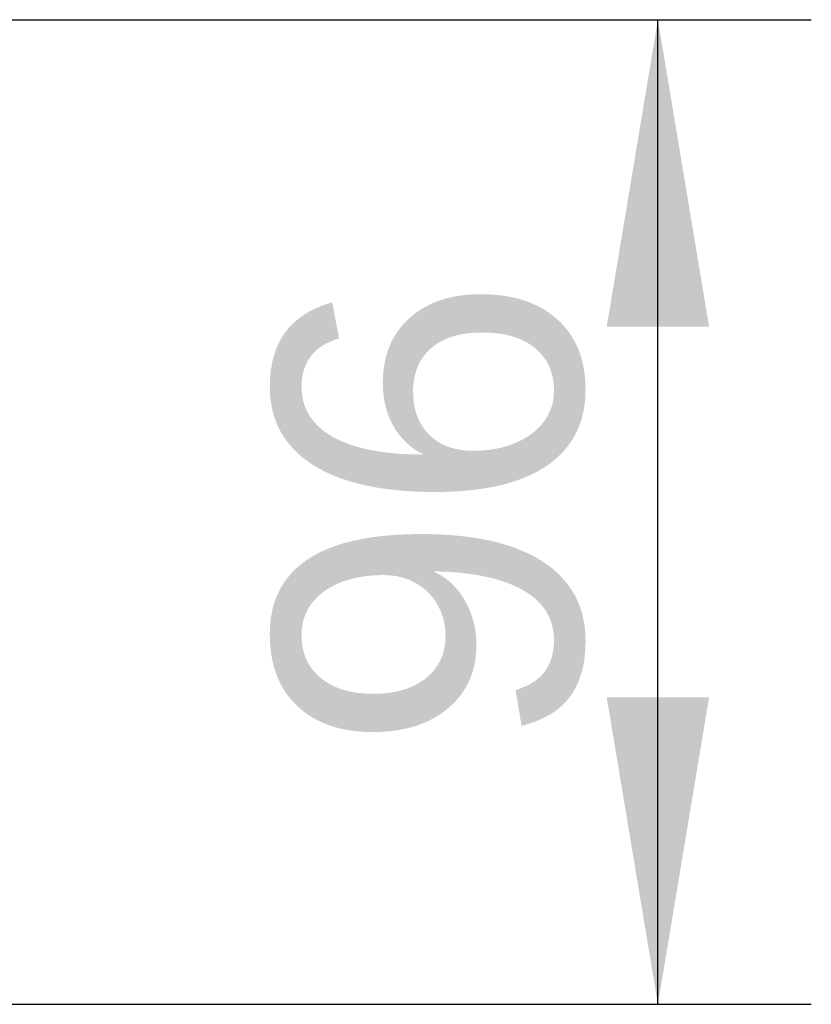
# Model space of a CAD drawing. Header units: millimetres. Extents: x 0 to 287, y 0 to 200.
# Tile 38 of 63: x 177 to 185, y 119 to 129. Entities that reach past the tile are written whole.
import ezdxf
from ezdxf.enums import TextEntityAlignment as Align

# ---------------------------------------------------------------- set-up
doc = ezdxf.new("R2010")
doc.units = ezdxf.units.MM
doc.layers.add('Défaut', color=7, linetype='Continuous')
doc.styles.add('SEACAD_Arial', font='arial.ttf')
doc.dimstyles.new('ISO', dxfattribs={"dimtxt": 3, "dimasz": 3, "dimexe": 1.5, "dimexo": 0, "dimgap": 1.5, "dimtad": 1, "dimdec": 0, "dimlfac": 10, "dimtxsty": 'SEACAD_Arial', "dimblk1": '_SE_FILLED', "dimblk2": '_SE_FILLED', "dimsah": 1, "dimcen": 1.5, "dimazin": 0, "dimtfac": 1, "dimtdec": 3, "dimtmove": 0, "dimatfit": 3, "dimfxl": 1, "dimtolj": 1, "dimarcsym": 0})

# ---------------------------------------------------------------- blocks, each defined once
blk = doc.blocks.new('DMBLK45')
at = {"layer": 'Défaut', "linetype": 'Continuous'}
for points in [[(183.9416, 125.8836), (183.4416, 128.8836), (182.9416, 125.8836)], [(183.9416, 122.2586), (182.9416, 122.2586), (183.4416, 119.2586)]]:
    blk.add_hatch(color=7, dxfattribs=at).paths.add_polyline_path(points)
at = {"layer": 'Défaut', "color": 7, "linetype": 'Continuous'}
for p, q in [((176.5939, 128.8836), (184.9416, 128.8836)), ((183.4416, 119.2586), (183.4416, 128.8836)), ((163.5239, 119.2586), (184.9416, 119.2586))]:
    blk.add_line(p, q, dxfattribs=at)
at = {"layer": 'Défaut', "color": 7, "linetype": 'Continuous', "style": 'SEACAD_Arial'}
blk.add_text('96', height=3, rotation=90, dxfattribs=at).set_placement((179.6916, 121.7233), align=Align.TOP_LEFT)
blk = doc.blocks.new('_SE_FILLED')
at = {"color": 0}
blk.add_line((0, 0), (-1, 0), dxfattribs=at)
blk.add_solid([(0, 0), (-1, -0.1665), (-1, 0.1665), (0, 0)], dxfattribs=at)

msp = doc.modelspace()

# ---------------------------------------------------------------- dimensions: what is measured, and where the dimension line sits
at = {"layer": 'Défaut', "color": 7, "linetype": 'Continuous'}
dim = msp.add_linear_dim(base=(183.4416, 128.8836), p1=(163.5239, 119.2586), p2=(176.5939, 128.8836), angle=90, text='\\A1;<>', dimstyle='ISO', dxfattribs=at)
dim.commit()
dim.dimension.update_dxf_attribs({"geometry": 'DMBLK45', "text_midpoint": (183.4416, 124.0711), "dimtype": 160})

doc.saveas('drawing.dxf')
